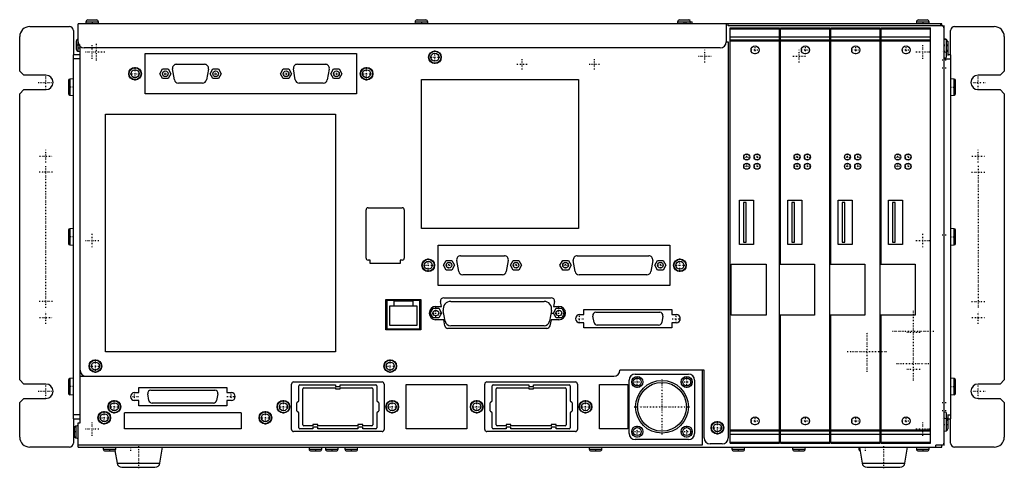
# Model space of a CAD drawing. Extents: x -244 to 246, y -10 to 212.
import ezdxf

# ---------------------------------------------------------------- set-up
doc = ezdxf.new("R2010")
doc.units = 0
doc.linetypes.add('CENTER', pattern=[1.5, 0.45, -0.5, 0.05, -0.5])
doc.layers.add('AM_0', color=7, linetype='CONTINUOUS')
doc.layers.add('AM_7', color=7, linetype='CENTER')

msp = doc.modelspace()

# ---------------------------------------------------------------- linework, layer by layer
at = {"layer": 'AM_0', "color": 7, "linetype": 'CONTINUOUS'}
for p, q in [((-210.65, 210.95), (-210.7, 210)), ((-210.65, 210.95), (-204.35, 210.95)), ((-209.65, 211.9), (-205.35, 211.9)), ((-204.3, 210), (-204.35, 210.95)), ((-47.15, 210.95), (-47.2, 210)), ((-47.15, 210.95), (-40.85, 210.95)), ((-46.15, 211.9), (-41.85, 211.9)), ((-40.8, 210), (-40.85, 210.95)), ((83.25, 210.95), (83.2, 210)), ((83.25, 210.95), (90.55, 210.95)), ((84.25, 211.9), (89.55, 211.9)), ((89.6, 210), (89.55, 210.95)), ((90.6, 210), (90.55, 210.95)), ((201.85, 210.95), (201.8, 210)), ((201.85, 210.95), (208.15, 210.95)), ((202.85, 211.9), (207.15, 211.9)), ((208.2, 210), (208.15, 210.95)), ((-238.5, 208.6), (-218.8, 208.6)), ((-216.8, 206.6), (-216.8, 194.6)), ((214.5, 210), (-214.5, 210)), ((-214.5, 198), (-214.5, 210)), ((107.4, 210), (107.4, 201)), ((108.4, 209), (108.4, 210)), ((214.5, 209), (108.4, 209)), ((109.4, 208), (133.9, 208)), ((109.4, 2), (109.4, 208)), ((109.4, 207.5), (133.9, 207.5)), ((133.9, 90.8), (133.9, 208)), ((134.4, 208), (158.9, 208)), ((134.4, 90.8), (134.4, 208)), ((134.4, 207.5), (158.9, 207.5)), ((158.9, 90.8), (158.9, 208)), ((159.4, 208), (183.9, 208)), ((159.4, 90.8), (159.4, 208)), ((159.4, 207.5), (183.9, 207.5)), ((183.9, 90.8), (183.9, 208)), ((184.4, 208), (208.9, 208)), ((184.4, 90.8), (184.4, 208)), ((184.4, 207.5), (208.9, 207.5)), ((208.9, 2), (208.9, 208)), ((210.5, 210), (210.5, 210.2)), ((210.5, 210.2), (214.5, 210.2)), ((213.78, 210), (213.78, 209)), ((214.5, 209), (214.5, 210)), ((215.5, 209.2), (215.5, 0.8)), ((218.8, 194.6), (218.8, 206.6)), ((220.8, 208.6), (240.5, 208.6)), ((-243.5, 186.5), (-243.5, 203.6)), ((-215.4, 201.38), (-215.4, 197.42)), ((-214.5, 202.37), (-214.57, 202.36)), ((-214.57, 202.36), (-214.57, 196.44)), ((107.4, 201), (108.4, 201)), ((108.4, 201), (108.4, 4.6)), ((109.4, 203.5), (133.9, 203.5)), ((109.4, 202), (133.9, 202)), ((109.4, 201.5), (133.9, 201.5)), ((134.4, 203.5), (158.9, 203.5)), ((134.4, 202), (158.9, 202)), ((134.4, 201.5), (158.9, 201.5)), ((159.4, 203.5), (183.9, 203.5)), ((159.4, 202), (183.9, 202)), ((159.4, 201.5), (183.9, 201.5)), ((184.4, 203.5), (208.9, 203.5)), ((184.4, 202), (208.9, 202)), ((184.4, 201.5), (208.9, 201.5)), ((216.57, 202.36), (215.5, 202.55)), ((216.57, 201.96), (215.5, 202.15)), ((216.57, 202.36), (216.57, 193.24)), ((217.4, 201.38), (217.4, 194.22)), ((245.5, 203.6), (245.5, 186.5)), ((-214.57, 196.44), (-213.5, 196.25)), ((-214.5, 198), (-213.5, 198)), ((-213.5, 12), (-213.5, 198.76)), ((104.4, 198), (-211.5, 198)), ((215.5, 195.85), (216.57, 196.04)), ((-213.5, 194.6), (-216.8, 194.6)), ((-216.7, 14), (-216.7, 194.6)), ((-213.5, 192.6), (-216.7, 192.6)), ((-181.2, 195.2), (-76.2, 195.2)), ((-181.2, 175.2), (-181.2, 195.2)), ((-76.2, 195.2), (-76.2, 175.2)), ((215.5, 193.05), (216.57, 193.24)), ((215.5, 192.6), (218.7, 192.6)), ((218.8, 194.6), (217.4, 194.6)), ((218.7, 194.6), (218.7, 14)), ((-241.5, 184.5), (-243.5, 186.5)), ((-173.97, 185.2), (-172.59, 187.6)), ((-172.59, 187.6), (-169.81, 187.6)), ((-169.81, 187.6), (-168.43, 185.2)), ((-166.67, 182.17), (-167.57, 187.57)), ((-165.6, 189.9), (-151.7, 189.9)), ((-149.73, 187.54), (-150.73, 182.14)), ((-148.97, 185.2), (-147.59, 187.6)), ((-147.59, 187.6), (-144.81, 187.6)), ((-144.81, 187.6), (-143.43, 185.2)), ((-113.97, 185.2), (-112.59, 187.6)), ((-112.59, 187.6), (-109.81, 187.6)), ((-109.81, 187.6), (-108.43, 185.2)), ((-106.67, 182.17), (-107.57, 187.57)), ((-105.6, 189.9), (-91.7, 189.9)), ((-89.73, 187.54), (-90.73, 182.14)), ((-88.97, 185.2), (-87.59, 187.6)), ((-87.59, 187.6), (-84.81, 187.6)), ((-84.81, 187.6), (-83.43, 185.2)), ((245.5, 186.5), (243.5, 184.5)), ((-230.5, 184.5), (-241.5, 184.5)), ((-219.2, 181.94), (-219.2, 175.26)), ((-216.7, 182.75), (-218.61, 182.58)), ((-218.61, 182.58), (-218.61, 174.62)), ((-172.59, 182.8), (-173.97, 185.2)), ((-169.81, 182.8), (-172.59, 182.8)), ((-168.43, 185.2), (-169.81, 182.8)), ((-147.59, 182.8), (-148.97, 185.2)), ((-144.81, 182.8), (-147.59, 182.8)), ((-143.43, 185.2), (-144.81, 182.8)), ((-112.59, 182.8), (-113.97, 185.2)), ((-109.81, 182.8), (-112.59, 182.8)), ((-108.43, 185.2), (-109.81, 182.8)), ((-87.59, 182.8), (-88.97, 185.2)), ((-84.81, 182.8), (-87.59, 182.8)), ((-83.43, 185.2), (-84.81, 182.8)), ((-44, 182.4), (34, 182.4)), ((-44, 108.4), (-44, 182.4)), ((34, 182.4), (34, 108.4)), ((220.61, 182.58), (218.7, 182.75)), ((220.61, 174.62), (220.61, 182.58)), ((221.2, 175.26), (221.2, 181.94)), ((243.5, 184.5), (232.5, 184.5)), ((-243.5, 175.3), (-241.5, 177.3)), ((-241.5, 177.3), (-230.5, 177.3)), ((-152.7, 180.5), (-164.7, 180.5)), ((-92.7, 180.5), (-104.7, 180.5)), ((232.5, 177.3), (243.5, 177.3)), ((243.5, 177.3), (245.5, 175.3)), ((-243.5, 33.3), (-243.5, 175.3)), ((-218.61, 174.62), (-216.7, 174.45)), ((-76.2, 175.2), (-181.2, 175.2)), ((218.7, 174.45), (220.61, 174.62)), ((245.5, 175.3), (245.5, 33.3)), ((-200.9, 165.2), (-86.6, 165.2)), ((-200.9, 47.2), (-200.9, 165.2)), ((-86.6, 165.2), (-86.6, 47.2)), ((114, 100.5), (114, 122.5)), ((114, 122.5), (121, 122.5)), ((121, 122.5), (121, 100.5)), ((138, 100.5), (138, 122.5)), ((138, 122.5), (145, 122.5)), ((145, 122.5), (145, 100.5)), ((163, 100.5), (163, 122.5)), ((163, 122.5), (170, 122.5)), ((170, 122.5), (170, 100.5)), ((188, 100.5), (188, 122.5)), ((188, 122.5), (195, 122.5)), ((195, 122.5), (195, 100.5)), ((-71.5, 93.8), (-71.5, 117.7)), ((-70.5, 118.7), (-53.5, 118.7)), ((-52.5, 117.7), (-52.5, 93.8)), ((117.3, 121.3), (116, 121.3)), ((116, 121.3), (116, 101.7)), ((117.3, 101.7), (117.3, 121.3)), ((141.3, 121.3), (140, 121.3)), ((140, 121.3), (140, 101.7)), ((141.3, 101.7), (141.3, 121.3)), ((166.3, 121.3), (165, 121.3)), ((165, 121.3), (165, 101.7)), ((166.3, 101.7), (166.3, 121.3)), ((191.3, 121.3), (190, 121.3)), ((190, 121.3), (190, 101.7)), ((191.3, 101.7), (191.3, 121.3)), ((-219.2, 107.64), (-219.2, 100.96)), ((-216.7, 108.45), (-218.61, 108.28)), ((-218.61, 108.28), (-218.61, 100.32)), ((34, 108.4), (-44, 108.4)), ((220.61, 108.28), (218.7, 108.45)), ((220.61, 100.32), (220.61, 108.28)), ((221.2, 100.96), (221.2, 107.64)), ((-218.61, 100.32), (-216.7, 100.15)), ((-35.6, 100.2), (79.4, 100.2)), ((-35.6, 80.2), (-35.6, 100.2)), ((79.4, 100.2), (79.4, 80.2)), ((121, 100.5), (114, 100.5)), ((116, 101.7), (117.3, 101.7)), ((145, 100.5), (138, 100.5)), ((140, 101.7), (141.3, 101.7)), ((170, 100.5), (163, 100.5)), ((165, 101.7), (166.3, 101.7)), ((195, 100.5), (188, 100.5)), ((190, 101.7), (191.3, 101.7)), ((218.7, 100.15), (220.61, 100.32)), ((-24.5, 94.9), (-2.8, 94.9)), ((33.4, 94.9), (68.9, 94.9)), ((-69.5, 92.8), (-70.5, 92.8)), ((-69.5, 91.1), (-69.5, 92.8)), ((-54.5, 91.1), (-69.5, 91.1)), ((-53.5, 92.8), (-54.5, 92.8)), ((-54.5, 92.8), (-54.5, 91.1)), ((-33.07, 90.2), (-31.69, 92.6)), ((-31.69, 87.8), (-33.07, 90.2)), ((-31.69, 92.6), (-28.91, 92.6)), ((-28.91, 92.6), (-27.53, 90.2)), ((-27.53, 90.2), (-28.91, 87.8)), ((-25.47, 87.14), (-26.47, 92.54)), ((-0.83, 92.54), (-1.83, 87.14)), ((0.23, 90.2), (1.61, 92.6)), ((1.61, 87.8), (0.23, 90.2)), ((1.61, 92.6), (4.39, 92.6)), ((4.39, 92.6), (5.77, 90.2)), ((5.77, 90.2), (4.39, 87.8)), ((24.83, 90.2), (26.21, 92.6)), ((26.21, 87.8), (24.83, 90.2)), ((26.21, 92.6), (28.99, 92.6)), ((28.99, 92.6), (30.37, 90.2)), ((30.37, 90.2), (28.99, 87.8)), ((32.33, 87.17), (31.43, 92.57)), ((70.87, 92.57), (69.97, 87.17)), ((71.93, 90.2), (73.31, 92.6)), ((73.31, 87.8), (71.93, 90.2)), ((73.31, 92.6), (76.09, 92.6)), ((76.09, 92.6), (77.47, 90.2)), ((77.47, 90.2), (76.09, 87.8)), ((109.8, 90.8), (127.3, 90.8)), ((109.8, 65.4), (109.8, 90.8)), ((127.3, 90.8), (127.3, 65.4)), ((133.8, 90.8), (151.3, 90.8)), ((133.8, 65.4), (133.8, 90.8)), ((151.3, 90.8), (151.3, 65.4)), ((158.8, 90.8), (176.3, 90.8)), ((158.8, 65.4), (158.8, 90.8)), ((176.3, 90.8), (176.3, 65.4)), ((183.8, 90.8), (201.3, 90.8)), ((183.8, 65.4), (183.8, 90.8)), ((201.3, 90.8), (201.3, 65.4)), ((-28.91, 87.8), (-31.69, 87.8)), ((-3.8, 85.5), (-23.5, 85.5)), ((4.39, 87.8), (1.61, 87.8)), ((28.99, 87.8), (26.21, 87.8)), ((68, 85.5), (34.3, 85.5)), ((76.09, 87.8), (73.31, 87.8)), ((79.4, 80.2), (-35.6, 80.2)), ((-32.9, 74.1), (20.5, 74.1)), ((-61.7, 58.2), (-61.7, 73.2)), ((-61.7, 73.2), (-44.2, 73.2)), ((-44.8, 72.7), (-61.1, 72.7)), ((-61.1, 72.7), (-61.1, 58.7)), ((-59.6, 70.1), (-46.3, 70.1)), ((-59.6, 60.3), (-59.6, 70.1)), ((-57.6, 72.6), (-48.3, 72.6)), ((-57.6, 70.1), (-57.6, 72.6)), ((-48.3, 72.6), (-48.3, 70.1)), ((-46.3, 70.1), (-46.3, 60.3)), ((-44.8, 58.7), (-44.8, 72.7)), ((-44.2, 73.2), (-44.2, 58.2)), ((-39.57, 66.5), (-38.19, 68.9)), ((-38.19, 68.9), (-35.41, 68.9)), ((-36.8, 69.8), (-34.05, 69.8)), ((-35.41, 68.9), (-34.03, 66.5)), ((-34.05, 69.8), (-34.48, 72.22)), ((-29.4, 72.3), (16.9, 72.3)), ((21.53, 66.5), (22.91, 68.9)), ((22.07, 72.21), (21.63, 69.8)), ((21.63, 69.8), (24.3, 69.8)), ((22.91, 68.9), (25.69, 68.9)), ((25.69, 68.9), (27.07, 66.5)), ((-38.19, 64.1), (-39.57, 66.5)), ((-35.41, 64.1), (-38.19, 64.1)), ((-34.03, 66.5), (-35.41, 64.1)), ((-32.15, 62.4), (-33.14, 67.82)), ((20.64, 67.82), (19.65, 62.4)), ((22.91, 64.1), (21.53, 66.5)), ((25.69, 64.1), (22.91, 64.1)), ((27.07, 66.5), (25.69, 64.1)), ((34.6, 65.7), (36.7, 65.7)), ((36.7, 68.2), (80.4, 68.2)), ((36.7, 65.7), (36.7, 68.2)), ((41.73, 61.81), (41.13, 65.01)), ((42.7, 66.9), (74.4, 66.9)), ((75.97, 65.01), (75.37, 61.81)), ((80.4, 68.2), (80.4, 65.7)), ((80.4, 65.7), (82.6, 65.7)), ((127.3, 65.4), (109.8, 65.4)), ((151.3, 65.4), (133.8, 65.4)), ((133.9, 2), (133.9, 65.4)), ((134.4, 2), (134.4, 65.4)), ((176.3, 65.4), (158.8, 65.4)), ((158.9, 2), (158.9, 65.4)), ((159.4, 2), (159.4, 65.4)), ((201.3, 65.4), (183.8, 65.4)), ((183.9, 2), (183.9, 65.4)), ((184.4, 2), (184.4, 65.4)), ((-61.1, 58.7), (-44.8, 58.7)), ((-46.3, 60.3), (-59.6, 60.3)), ((-32.9, 63.2), (-36.8, 63.2)), ((-32.38, 60.22), (-32.9, 63.2)), ((18.3, 58.9), (-30.8, 58.9)), ((16.9, 60.1), (-29.4, 60.1)), ((20.42, 63.2), (19.87, 60.21)), ((24.3, 63.2), (20.42, 63.2)), ((36.7, 61.7), (34.6, 61.7)), ((36.7, 59.2), (36.7, 61.7)), ((80.4, 59.2), (36.7, 59.2)), ((73.8, 60.5), (43.3, 60.5)), ((80.4, 61.7), (80.4, 59.2)), ((82.6, 61.7), (80.4, 61.7)), ((-44.2, 58.2), (-61.7, 58.2)), ((-86.6, 47.2), (-200.9, 47.2)), ((-213.5, 35.2), (51.6, 35.2)), ((96.4, 38.2), (54.6, 38.2)), ((62.2, 36.2), (88.7, 36.2)), ((95.4, 38.2), (95.4, 1)), ((96.4, 4.6), (96.4, 38.2)), ((-241.5, 31.3), (-243.5, 33.3)), ((-230.5, 31.3), (-241.5, 31.3)), ((-219.2, 33.34), (-219.2, 26.66)), ((-216.7, 34.15), (-218.61, 33.98)), ((-218.61, 33.98), (-218.61, 26.02)), ((-184.36, 29.55), (-140.66, 29.55)), ((-184.36, 27.05), (-184.36, 29.55)), ((-140.66, 29.55), (-140.66, 27.05)), ((-108.5, 8.7), (-108.5, 31.3)), ((-107.5, 32.3), (-63.5, 32.3)), ((-104.9, 23), (-104.9, 30.4)), ((-104.4, 30.9), (-86.7, 30.9)), ((-102.4, 29.4), (-86.7, 29.4)), ((-86.7, 30.9), (-86.7, 30.1)), ((-86.7, 30.1), (-84.3, 30.1)), ((-86.7, 29.4), (-86.7, 28.9)), ((-84.3, 30.1), (-84.3, 30.9)), ((-84.3, 30.9), (-66.6, 30.9)), ((-84.3, 29.4), (-68.6, 29.4)), ((-84.3, 28.9), (-84.3, 29.4)), ((-66.1, 30.4), (-66.1, 23)), ((-62.5, 31.3), (-62.5, 8.7)), ((-51.5, 31), (-21.5, 31)), ((-51.5, 9), (-51.5, 31)), ((-21.5, 31), (-21.5, 9)), ((-12.5, 8.7), (-12.5, 31.3)), ((-11.5, 32.3), (32.5, 32.3)), ((-8.9, 23), (-8.9, 30.4)), ((-8.4, 30.9), (9.3, 30.9)), ((-6.4, 29.4), (9.3, 29.4)), ((9.3, 30.9), (9.3, 30.1)), ((9.3, 30.1), (11.7, 30.1)), ((9.3, 29.4), (9.3, 28.9)), ((11.7, 30.1), (11.7, 30.9)), ((11.7, 30.9), (29.4, 30.9)), ((11.7, 29.4), (27.4, 29.4)), ((11.7, 28.9), (11.7, 29.4)), ((29.9, 30.4), (29.9, 23)), ((33.5, 31.3), (33.5, 8.7)), ((44.5, 31), (58.5, 31)), ((44.5, 9), (44.5, 31)), ((58.5, 31), (58.5, 9)), ((59.2, 6.7), (59.2, 33.2)), ((91.7, 33.2), (91.7, 6.7)), ((220.61, 33.98), (218.7, 34.15)), ((220.61, 26.02), (220.61, 33.98)), ((221.2, 26.66), (221.2, 33.34)), ((243.5, 31.3), (232.5, 31.3)), ((245.5, 33.3), (243.5, 31.3)), ((-218.61, 26.02), (-216.7, 25.85)), ((-186.46, 27.05), (-184.36, 27.05)), ((-179.33, 23.16), (-179.93, 26.36)), ((-178.36, 28.25), (-146.66, 28.25)), ((-145.09, 26.36), (-145.69, 23.16)), ((-140.66, 27.05), (-138.46, 27.05)), ((-102.9, 11.1), (-102.9, 28.9)), ((-86.7, 28.9), (-84.3, 28.9)), ((-68.1, 28.9), (-68.1, 11.1)), ((-6.9, 11.1), (-6.9, 28.9)), ((9.3, 28.9), (11.7, 28.9)), ((27.9, 28.9), (27.9, 11.1)), ((218.7, 25.85), (220.61, 26.02)), ((-243.5, 22.1), (-241.5, 24.1)), ((-243.5, 5), (-243.5, 22.1)), ((-241.5, 24.1), (-230.5, 24.1)), ((-184.36, 23.05), (-186.46, 23.05)), ((-184.36, 20.55), (-184.36, 23.05)), ((-140.66, 20.55), (-184.36, 20.55)), ((-147.26, 21.85), (-177.76, 21.85)), ((-138.46, 23.05), (-140.66, 23.05)), ((-140.66, 23.05), (-140.66, 20.55)), ((-105.9, 18), (-105.9, 22)), ((-65.1, 22), (-65.1, 18)), ((-9.9, 18), (-9.9, 22)), ((30.9, 22), (30.9, 18)), ((232.5, 24.1), (243.5, 24.1)), ((243.5, 24.1), (245.5, 22.1)), ((245.5, 22.1), (245.5, 5)), ((-213.5, 16), (-216.7, 16)), ((-191.5, 9), (-191.5, 17)), ((-133.5, 17), (-191.5, 17)), ((-133.5, 17), (-133.5, 9)), ((-104.9, 9.6), (-104.9, 17)), ((-66.1, 17), (-66.1, 9.6)), ((-8.9, 9.6), (-8.9, 17)), ((29.9, 17), (29.9, 9.6)), ((216.57, 17.16), (215.5, 17.35)), ((216.57, 17.16), (216.57, 8.04)), ((217.4, 16.18), (217.4, 9.02)), ((217.4, 16), (218.7, 16)), ((-216.8, 14), (-216.8, 2)), ((-216.8, 14), (-213.5, 14)), ((-214.5, 10.65), (-215.57, 10.46)), ((-215.57, 10.46), (-215.57, 4.54)), ((-214.5, 0), (-214.5, 12)), ((-214.5, 12), (-213.5, 12)), ((-97.9, 10.6), (-102.4, 10.6)), ((-97.9, 11.2), (-97.9, 10.6)), ((-95.5, 11.2), (-97.9, 11.2)), ((-95.5, 9.9), (-97.9, 9.9)), ((-97.9, 9.9), (-97.9, 9.1)), ((-95.5, 10.6), (-95.5, 11.2)), ((-75.5, 10.6), (-95.5, 10.6)), ((-95.5, 9.1), (-95.5, 9.9)), ((-75.5, 11.2), (-75.5, 10.6)), ((-73.1, 11.2), (-75.5, 11.2)), ((-73.1, 9.9), (-75.5, 9.9)), ((-75.5, 9.9), (-75.5, 9.1)), ((-73.1, 10.6), (-73.1, 11.2)), ((-68.6, 10.6), (-73.1, 10.6)), ((-73.1, 9.1), (-73.1, 9.9)), ((-1.9, 10.6), (-6.4, 10.6)), ((-1.9, 11.2), (-1.9, 10.6)), ((0.5, 11.2), (-1.9, 11.2)), ((0.5, 9.9), (-1.9, 9.9)), ((-1.9, 9.9), (-1.9, 9.1)), ((0.5, 10.6), (0.5, 11.2)), ((20.5, 10.6), (0.5, 10.6)), ((0.5, 9.1), (0.5, 9.9)), ((20.5, 11.2), (20.5, 10.6)), ((22.9, 11.2), (20.5, 11.2)), ((22.9, 9.9), (20.5, 9.9)), ((20.5, 9.9), (20.5, 9.1)), ((22.9, 10.6), (22.9, 11.2)), ((27.4, 10.6), (22.9, 10.6)), ((22.9, 9.1), (22.9, 9.9)), ((216.57, 13.96), (215.5, 14.15)), ((217.4, 14), (218.8, 14)), ((218.8, 2), (218.8, 14)), ((-216.4, 9.48), (-216.4, 5.52)), ((-133.5, 9), (-191.5, 9)), ((-63.5, 7.7), (-107.5, 7.7)), ((-97.9, 9.1), (-104.4, 9.1)), ((-75.5, 9.1), (-95.5, 9.1)), ((-66.6, 9.1), (-73.1, 9.1)), ((-21.5, 9), (-51.5, 9)), ((32.5, 7.7), (-11.5, 7.7)), ((-1.9, 9.1), (-8.4, 9.1)), ((20.5, 9.1), (0.5, 9.1)), ((29.4, 9.1), (22.9, 9.1)), ((58.5, 9), (44.5, 9)), ((109.4, 8.5), (133.9, 8.5)), ((109.4, 8), (133.9, 8)), ((109.4, 6.5), (133.9, 6.5)), ((134.4, 8.5), (158.9, 8.5)), ((134.4, 8), (158.9, 8)), ((134.4, 6.5), (158.9, 6.5)), ((159.4, 8.5), (183.9, 8.5)), ((159.4, 8), (183.9, 8)), ((159.4, 6.5), (183.9, 6.5)), ((184.4, 8.5), (208.9, 8.5)), ((184.4, 8), (208.9, 8)), ((184.4, 6.5), (208.9, 6.5)), ((215.5, 7.85), (216.57, 8.04)), ((-218.8, 0), (-238.5, 0)), ((-215.57, 4.54), (-214.5, 4.35)), ((95.4, 1), (-214.5, 1)), ((-214.5, 0), (214.5, 0)), ((-202.1, 0), (-202.05, -0.95)), ((-195.75, -0.95), (-195.7, 0)), ((-173.85, -7.92), (-172.5, 0)), ((-99.8, 0), (-99.75, -0.95)), ((-93.45, -0.95), (-93.4, 0)), ((-91.7, 0), (-91.65, -0.95)), ((-85.35, -0.95), (-85.3, 0)), ((-82, 0), (-81.95, -0.95)), ((-75.65, -0.95), (-75.6, 0)), ((39.3, 0), (39.35, -0.95)), ((45.65, -0.95), (45.7, 0)), ((88.7, 3.7), (62.2, 3.7)), ((105.4, 1.6), (99.4, 1.6)), ((109.4, 2.5), (133.9, 2.5)), ((109.4, 2), (133.9, 2)), ((110.2, 0), (110.25, -0.95)), ((116.55, -0.95), (116.6, 0)), ((134.4, 2.5), (158.9, 2.5)), ((134.4, 2), (158.9, 2)), ((140.3, 0), (140.35, -0.95)), ((146.65, -0.95), (146.7, 0)), ((159.4, 2.5), (183.9, 2.5)), ((159.4, 2), (183.9, 2)), ((173.2, 0), (173.25, -0.95)), ((173.5, 0), (174.85, -7.92)), ((184.4, 2.5), (208.9, 2.5)), ((184.4, 2), (208.9, 2)), ((196.15, -7.92), (197.5, 0)), ((201.8, 0), (201.85, -0.95)), ((208.15, -0.95), (208.2, 0)), ((210.5, -0.2), (210.5, 0)), ((214.5, 1), (211.5, 1)), ((211.5, 0), (211.5, 1)), ((212.5, -0.2), (212.5, 0)), ((214.5, 0), (214.5, 1)), ((240.5, 0), (220.8, 0)), ((-202.05, -0.95), (-195.75, -0.95)), ((-201.05, -1.9), (-196.75, -1.9)), ((-196.2, -1.74), (-195.15, -7.92)), ((-99.75, -0.95), (-93.45, -0.95)), ((-98.75, -1.9), (-94.45, -1.9)), ((-91.65, -0.95), (-85.35, -0.95)), ((-90.65, -1.9), (-86.35, -1.9)), ((-81.95, -0.95), (-75.65, -0.95)), ((-80.95, -1.9), (-76.65, -1.9)), ((39.35, -0.95), (45.65, -0.95)), ((40.35, -1.9), (44.65, -1.9)), ((110.25, -0.95), (116.55, -0.95)), ((111.25, -1.9), (115.55, -1.9)), ((140.35, -0.95), (146.65, -0.95)), ((141.35, -1.9), (145.65, -1.9)), ((173.25, -0.95), (173.66, -0.95)), ((201.85, -0.95), (208.15, -0.95)), ((202.85, -1.9), (207.15, -1.9)), ((214.5, -0.2), (210.5, -0.2)), ((-195.15, -7.92), (-173.85, -7.92)), ((174.85, -7.92), (196.15, -7.92)), ((-192.69, -10), (-176.31, -10)), ((177.31, -10), (193.69, -10))]:
    msp.add_line(p, q, dxfattribs=at)
for centre, radius in [((-37.3, 193.4), 3.15), ((-37.3, 193.4), 2.96), ((121.7, 197), 2), ((146.7, 197), 2), ((171.7, 197), 2), ((196.7, 197), 2), ((-37.3, 193.4), 1.98), ((-186.2, 185.2), 3.15), ((-186.2, 185.2), 2.96), ((-186.2, 185.2), 1.98), ((-171.2, 185.2), 1.4), ((-146.2, 185.2), 1.4), ((-111.2, 185.2), 1.4), ((-86.2, 185.2), 1.4), ((-71.2, 185.2), 3.15), ((-71.2, 185.2), 2.96), ((-71.2, 185.2), 1.98), ((117.6, 143.9), 1.5), ((122.7, 143.9), 1.5), ((142.6, 143.9), 1.5), ((147.7, 143.9), 1.5), ((167.6, 143.9), 1.5), ((172.7, 143.9), 1.5), ((192.6, 143.9), 1.5), ((197.7, 143.9), 1.5), ((117.6, 139.3), 1.5), ((122.7, 139.3), 1.5), ((142.6, 139.3), 1.5), ((147.7, 139.3), 1.5), ((167.6, 139.3), 1.5), ((172.7, 139.3), 1.5), ((192.6, 139.3), 1.5), ((197.7, 139.3), 1.5), ((-40.6, 90.2), 3.15), ((-40.6, 90.2), 2.96), ((84.4, 90.2), 3.15), ((84.4, 90.2), 2.96), ((-40.6, 90.2), 1.98), ((-30.3, 90.2), 1.4), ((3, 90.2), 1.4), ((27.6, 90.2), 1.4), ((74.7, 90.2), 1.4), ((84.4, 90.2), 1.98), ((-36.8, 66.5), 1.4), ((24.3, 66.5), 1.4), ((-205.9, 40.2), 3.15), ((-205.9, 40.2), 2.96), ((-205.9, 40.2), 1.98), ((-59.5, 40.2), 3.15), ((-59.5, 40.2), 2.96), ((-59.5, 40.2), 1.98), ((63.2, 32.3), 2.76), ((63.2, 32.3), 1.98), ((87.8, 32.3), 2.76), ((87.8, 32.3), 1.98), ((75.5, 20), 13.1), ((75.5, 20), 12.1), ((-196.5, 20), 3.15), ((-196.5, 20), 2.96), ((-196.5, 20), 1.98), ((-112.5, 20), 3.15), ((-112.5, 20), 2.96), ((-112.5, 20), 1.98), ((-58.5, 20), 3.15), ((-58.5, 20), 2.96), ((-58.5, 20), 1.98), ((-16.5, 20), 3.15), ((-16.5, 20), 2.96), ((-16.5, 20), 1.98), ((37.5, 20), 3.15), ((37.5, 20), 2.96), ((37.5, 20), 1.98), ((-201.5, 14.55), 3.15), ((-201.5, 14.55), 2.96), ((-201.5, 14.55), 1.98), ((-121.5, 14.55), 3.15), ((-121.5, 14.55), 2.96), ((-121.5, 14.55), 1.98), ((121.7, 13), 2), ((146.7, 13), 2), ((171.7, 13), 2), ((196.7, 13), 2), ((63.2, 7.7), 2.76), ((87.8, 7.7), 2.76), ((103, 9.6), 3.15), ((103, 9.6), 2.96), ((103, 9.6), 1.98), ((63.2, 7.7), 1.98), ((87.8, 7.7), 1.98)]:
    msp.add_circle(centre, radius, dxfattribs=at)
for centre, radius, start, end in [((-209.65, 210.9), 1, 90, 176.9872), ((-205.35, 210.9), 1, 3.0128, 90), ((-46.15, 210.9), 1, 90, 176.9872), ((-41.85, 210.9), 1, 3.0128, 90), ((84.25, 210.9), 1, 90, 176.9872), ((88.55, 210.9), 1, 3.0128, 90), ((202.85, 210.9), 1, 90, 176.9872), ((207.15, 210.9), 1, 3.0128, 90), ((-238.5, 203.6), 5, 90, 180), ((-218.8, 206.6), 2, 0, 90), ((214.5, 208), 1, 0, 90), ((220.8, 206.6), 2, 90, 180), ((240.5, 203.6), 5, 0, 90), ((-214.4, 201.38), 1, 100, 180), ((-211.5, 201), 3, 180, 270), ((104.4, 201), 3, 270, 0), ((216.4, 200.98), 1, 0, 80), ((-214.4, 197.42), 1, 180, 260), ((216.4, 197.02), 1, 280, 0), ((-165.6, 187.9), 2, 90, 189.4623), ((-151.7, 187.9), 2, 349.5085, 90), ((-105.6, 187.9), 2, 90, 189.4623), ((-91.7, 187.9), 2, 349.5085, 90), ((-230.5, 180.9), 3.6, 270, 90), ((-218.55, 181.94), 0.65, 95, 180), ((-164.7, 182.5), 2, 189.4623, 270), ((-152.7, 182.5), 2, 270, 349.5085), ((-104.7, 182.5), 2, 189.4623, 270), ((-92.7, 182.5), 2, 270, 349.5085), ((220.55, 181.94), 0.65, 0, 85), ((232.5, 180.9), 3.6, 90, 270), ((-218.55, 175.26), 0.65, 180, 265), ((220.55, 175.26), 0.65, 275, 0), ((-70.5, 117.7), 1, 90, 180), ((-53.5, 117.7), 1, 0, 90), ((-218.55, 107.64), 0.65, 95, 180), ((220.55, 107.64), 0.65, 0, 85), ((-218.55, 100.96), 0.65, 180, 265), ((220.55, 100.96), 0.65, 275, 0), ((-70.5, 93.8), 1, 180, 270), ((-53.5, 93.8), 1, 270, 0), ((-24.5, 92.9), 2, 90, 190.4915), ((-2.8, 92.9), 2, 349.5085, 90), ((33.4, 92.9), 2, 90, 189.4623), ((68.9, 92.9), 2, 350.5377, 90), ((-23.5, 87.5), 2, 190.4915, 270), ((-3.8, 87.5), 2, 270, 349.5085), ((34.3, 87.5), 2, 189.4623, 270), ((68, 87.5), 2, 270, 350.5377), ((-32.9, 72.5), 1.6, 90, 189.9262), ((20.5, 72.5), 1.6, 349.6111, 90), ((-36.8, 66.5), 3.3, 90, 270), ((-29.4, 68.5), 3.8, 90, 190.2866), ((16.9, 68.5), 3.8, 349.7134, 90), ((24.3, 66.5), 3.3, 270, 90), ((34.6, 63.7), 2, 90, 270), ((42.7, 65.3), 1.6, 90, 190.6197), ((74.4, 65.3), 1.6, 349.3803, 90), ((82.6, 63.7), 2, 270, 90), ((-30.8, 60.5), 1.6, 189.9262, 270), ((-29.4, 62.9), 2.8, 190.2866, 270), ((16.9, 62.9), 2.8, 270, 349.7134), ((18.3, 60.5), 1.6, 270, 349.6111), ((43.3, 62.1), 1.6, 190.6197, 270), ((73.8, 62.1), 1.6, 270, 349.3803), ((-210.5, 38.2), 3, 180, 270), ((51.6, 38.2), 3, 270, 0), ((62.2, 33.2), 3, 90, 180), ((88.7, 33.2), 3, 0, 90), ((-230.5, 27.7), 3.6, 270, 90), ((-218.55, 33.34), 0.65, 95, 180), ((-107.5, 31.3), 1, 90, 180), ((-104.4, 30.4), 0.5, 90, 180), ((-102.4, 28.9), 0.5, 90, 180), ((-68.6, 28.9), 0.5, 0, 90), ((-66.6, 30.4), 0.5, 0, 90), ((-63.5, 31.3), 1, 0, 90), ((-11.5, 31.3), 1, 90, 180), ((-8.4, 30.4), 0.5, 90, 180), ((-6.4, 28.9), 0.5, 90, 180), ((27.4, 28.9), 0.5, 0, 90), ((29.4, 30.4), 0.5, 0, 90), ((32.5, 31.3), 1, 0, 90), ((220.55, 33.34), 0.65, 0, 85), ((232.5, 27.7), 3.6, 90, 270), ((-218.55, 26.66), 0.65, 180, 265), ((-186.46, 25.05), 2, 90, 270), ((-178.36, 26.65), 1.6, 90, 190.6197), ((-146.66, 26.65), 1.6, 349.3803, 90), ((-138.46, 25.05), 2, 270, 90), ((220.55, 26.66), 0.65, 275, 0), ((-177.76, 23.45), 1.6, 190.6197, 270), ((-147.26, 23.45), 1.6, 270, 349.3803), ((-105.4, 22), 0.5, 90, 180), ((-105.4, 23), 0.5, 270, 0), ((-65.6, 23), 0.5, 180, 270), ((-65.6, 22), 0.5, 0, 90), ((-9.4, 22), 0.5, 90, 180), ((-9.4, 23), 0.5, 270, 0), ((30.4, 23), 0.5, 180, 270), ((30.4, 22), 0.5, 0, 90), ((-105.4, 18), 0.5, 180, 270), ((-105.4, 17), 0.5, 0, 90), ((-65.6, 17), 0.5, 90, 180), ((-65.6, 18), 0.5, 270, 0), ((-9.4, 18), 0.5, 180, 270), ((-9.4, 17), 0.5, 0, 90), ((30.4, 17), 0.5, 90, 180), ((30.4, 18), 0.5, 270, 0), ((-215.4, 9.48), 1, 100, 180), ((-102.4, 11.1), 0.5, 180, 270), ((-68.6, 11.1), 0.5, 270, 0), ((-6.4, 11.1), 0.5, 180, 270), ((27.4, 11.1), 0.5, 270, 0), ((216.4, 12.98), 1, 0, 80), ((-238.5, 5), 5, 180, 270), ((-215.4, 5.52), 1, 180, 260), ((-107.5, 8.7), 1, 180, 270), ((-104.4, 9.6), 0.5, 180, 270), ((-66.6, 9.6), 0.5, 270, 0), ((-63.5, 8.7), 1, 270, 0), ((-11.5, 8.7), 1, 180, 270), ((-8.4, 9.6), 0.5, 180, 270), ((29.4, 9.6), 0.5, 270, 0), ((32.5, 8.7), 1, 270, 0), ((62.2, 6.7), 3, 180, 270), ((88.7, 6.7), 3, 270, 0), ((216.4, 9.02), 1, 280, 0), ((240.5, 5), 5, 270, 0), ((-218.8, 2), 2, 270, 0), ((99.4, 4.6), 3, 180, 270), ((105.4, 4.6), 3, 270, 0), ((214.5, 2), 1, 270, 0), ((220.8, 2), 2, 180, 270), ((-201.05, -0.9), 1, 183.0128, 270), ((-196.75, -0.9), 1, 270, 356.9872), ((-98.75, -0.9), 1, 183.0128, 270), ((-94.45, -0.9), 1, 270, 356.9872), ((-90.65, -0.9), 1, 183.0128, 270), ((-86.35, -0.9), 1, 270, 356.9872), ((-80.95, -0.9), 1, 183.0128, 270), ((-76.65, -0.9), 1, 270, 356.9872), ((40.35, -0.9), 1, 183.0128, 270), ((44.65, -0.9), 1, 270, 356.9872), ((111.25, -0.9), 1, 183.0128, 270), ((115.55, -0.9), 1, 270, 356.9872), ((141.35, -0.9), 1, 183.0128, 270), ((145.65, -0.9), 1, 270, 356.9872), ((174.25, -0.9), 1, 183.0128, 243.6806), ((202.85, -0.9), 1, 183.0128, 270), ((207.15, -0.9), 1, 270, 356.9872), ((-192.69, -7.5), 2.5, 189.648, 270), ((-176.31, -7.5), 2.5, 270, 350.352), ((177.31, -7.5), 2.5, 189.648, 270), ((193.69, -7.5), 2.5, 270, 350.352)]:
    msp.add_arc(centre, radius, start, end, dxfattribs=at)
at = {"layer": 'AM_7', "color": 4, "linetype": 'CENTER'}
for p, q in [((-207.5, 212), (-207.5, 209.91)), ((-44, 212), (-44, 209.91)), ((86.4, 212), (86.4, 209.91)), ((87.4, 212), (87.4, 209.91)), ((205, 212), (205, 209.91)), ((-213.41, 199.4), (-215.5, 199.4)), ((-210.86, 196), (-201.2, 196)), ((-207.5, 192.64), (-207.5, 199.36)), ((-205.4, 191.8), (-205.4, 200.2)), ((-37.3, 190.09), (-37.3, 196.71)), ((96.7, 190.75), (96.7, 197.05)), ((119.6, 197), (123.8, 197)), ((121.7, 194.9), (121.7, 199.1)), ((143.7, 190.75), (143.7, 197.05)), ((144.6, 197), (148.8, 197)), ((146.7, 194.9), (146.7, 199.1)), ((169.6, 197), (173.8, 197)), ((171.7, 194.9), (171.7, 199.1)), ((194.6, 197), (198.8, 197)), ((196.7, 194.9), (196.7, 199.1)), ((201.64, 196), (208.36, 196)), ((205, 192.64), (205, 199.36)), ((217.5, 196.2), (214.4, 196.2)), ((217.5, 199.4), (215.41, 199.4)), ((217.5, 199), (215.41, 199)), ((-40.61, 193.4), (-33.99, 193.4)), ((6, 187.28), (6, 192.53)), ((42, 187.28), (42, 192.53)), ((93.55, 193.9), (99.85, 193.9)), ((140.55, 193.9), (146.85, 193.9)), ((216.6, 192), (214.4, 192)), ((-186.2, 181.89), (-186.2, 188.51)), ((-171.2, 183.73), (-171.2, 186.67)), ((-146.2, 183.73), (-146.2, 186.67)), ((-111.2, 183.73), (-111.2, 186.67)), ((-86.2, 183.73), (-86.2, 186.67)), ((-71.2, 181.89), (-71.2, 188.51)), ((3.38, 189.9), (8.62, 189.9)), ((39.38, 189.9), (44.62, 189.9)), ((216.6, 188), (214.4, 188)), ((-230.5, 177.12), (-230.5, 184.68)), ((-189.51, 185.2), (-182.89, 185.2)), ((-172.67, 185.2), (-169.73, 185.2)), ((-147.67, 185.2), (-144.73, 185.2)), ((-112.67, 185.2), (-109.73, 185.2)), ((-87.67, 185.2), (-84.73, 185.2)), ((-74.51, 185.2), (-67.89, 185.2)), ((232.5, 177.12), (232.5, 184.68)), ((-234.28, 180.9), (-226.72, 180.9)), ((-216.57, 178.6), (-219.32, 178.6)), ((218.57, 178.6), (221.32, 178.6)), ((228.72, 180.9), (236.28, 180.9)), ((-230.5, 141.15), (-230.5, 147.45)), ((232.5, 141.15), (232.5, 147.45)), ((-233.65, 144.3), (-227.35, 144.3)), ((116.03, 143.9), (119.17, 143.9)), ((117.6, 142.32), (117.6, 145.47)), ((121.12, 143.9), (124.28, 143.9)), ((122.7, 142.32), (122.7, 145.47)), ((141.03, 143.9), (144.18, 143.9)), ((142.6, 142.32), (142.6, 145.47)), ((146.12, 143.9), (149.28, 143.9)), ((147.7, 142.32), (147.7, 145.47)), ((166.03, 143.9), (169.18, 143.9)), ((167.6, 142.32), (167.6, 145.47)), ((171.12, 143.9), (174.28, 143.9)), ((172.7, 142.32), (172.7, 145.47)), ((191.03, 143.9), (194.18, 143.9)), ((192.6, 142.32), (192.6, 145.47)), ((196.12, 143.9), (199.28, 143.9)), ((197.7, 142.32), (197.7, 145.47)), ((229.35, 144.3), (235.65, 144.3)), ((-230.5, 69.1), (-230.5, 139.5)), ((116.03, 139.3), (119.17, 139.3)), ((117.6, 137.72), (117.6, 140.88)), ((121.12, 139.3), (124.28, 139.3)), ((122.7, 137.72), (122.7, 140.88)), ((141.03, 139.3), (144.18, 139.3)), ((142.6, 137.72), (142.6, 140.88)), ((146.12, 139.3), (149.28, 139.3)), ((147.7, 137.72), (147.7, 140.88)), ((166.03, 139.3), (169.18, 139.3)), ((167.6, 137.72), (167.6, 140.88)), ((171.12, 139.3), (174.28, 139.3)), ((172.7, 137.72), (172.7, 140.88)), ((191.03, 139.3), (194.18, 139.3)), ((192.6, 137.72), (192.6, 140.88)), ((196.12, 139.3), (199.28, 139.3)), ((197.7, 137.72), (197.7, 140.88)), ((232.5, 139.5), (232.5, 69.1)), ((-227.2, 136.3), (-233.8, 136.3)), ((229.2, 136.3), (235.8, 136.3)), ((-216.57, 104.3), (-219.32, 104.3)), ((-207.5, 99.14), (-207.5, 105.86)), ((205, 99.14), (205, 105.86)), ((216.6, 105.2), (214.4, 105.2)), ((218.57, 104.3), (221.32, 104.3)), ((-210.86, 102.5), (-204.14, 102.5)), ((201.64, 102.5), (208.36, 102.5)), ((-40.6, 86.89), (-40.6, 93.51)), ((84.4, 86.89), (84.4, 93.51)), ((-43.91, 90.2), (-37.29, 90.2)), ((-31.77, 90.2), (-28.83, 90.2)), ((-30.3, 88.73), (-30.3, 91.67)), ((1.53, 90.2), (4.47, 90.2)), ((3, 88.73), (3, 91.67)), ((26.13, 90.2), (29.07, 90.2)), ((27.6, 88.73), (27.6, 91.67)), ((73.23, 90.2), (76.17, 90.2)), ((74.7, 88.73), (74.7, 91.67)), ((81.09, 90.2), (87.71, 90.2)), ((-227.2, 72.3), (-233.8, 72.3)), ((-36.8, 63.04), (-36.8, 69.96)), ((24.3, 63.04), (24.3, 69.96)), ((229.2, 72.3), (235.8, 72.3)), ((-233.65, 64.3), (-227.35, 64.3)), ((-230.5, 61.15), (-230.5, 67.45)), ((-40.26, 66.5), (-33.34, 66.5)), ((20.84, 66.5), (27.77, 66.5)), ((32.5, 63.7), (36.7, 63.7)), ((34.6, 61.6), (34.6, 65.8)), ((80.5, 63.7), (84.7, 63.7)), ((82.6, 61.6), (82.6, 65.8)), ((200.4, 33.1), (200.4, 68)), ((229.35, 64.3), (235.65, 64.3)), ((232.5, 61.15), (232.5, 67.45)), ((177.4, 37.42), (177.4, 57.38)), ((189.9, 57.5), (210.9, 57.5)), ((197.03, 57), (203.77, 57)), ((167.43, 47.4), (187.38, 47.4)), ((-209.21, 40.2), (-202.59, 40.2)), ((-205.9, 36.89), (-205.9, 43.51)), ((-62.81, 40.2), (-56.19, 40.2)), ((-59.5, 36.89), (-59.5, 43.51)), ((192, 41.5), (208.8, 41.5)), ((63.2, 29.4), (63.2, 35.2)), ((87.8, 29.4), (87.8, 35.2)), ((203.7, 38.57), (197.1, 38.57)), ((-230.5, 23.92), (-230.5, 31.48)), ((-216.57, 30), (-219.32, 30)), ((60.3, 32.3), (66.1, 32.3)), ((75.5, 6.24), (75.5, 33.76)), ((84.9, 32.3), (90.7, 32.3)), ((218.57, 30), (221.32, 30)), ((232.5, 23.92), (232.5, 31.48)), ((-234.28, 27.7), (-226.72, 27.7)), ((-188.56, 25.05), (-184.36, 25.05)), ((-186.46, 22.95), (-186.46, 27.15)), ((-140.56, 25.05), (-136.36, 25.05)), ((-138.46, 22.95), (-138.46, 27.15)), ((228.72, 27.7), (236.28, 27.7)), ((-199.81, 20), (-193.19, 20)), ((-196.5, 16.69), (-196.5, 23.31)), ((-115.81, 20), (-109.19, 20)), ((-112.5, 16.69), (-112.5, 23.31)), ((-61.81, 20), (-55.19, 20)), ((-58.5, 16.69), (-58.5, 23.31)), ((-19.81, 20), (-13.19, 20)), ((-16.5, 16.69), (-16.5, 23.31)), ((34.19, 20), (40.81, 20)), ((37.5, 16.69), (37.5, 23.31)), ((61.74, 20), (89.25, 20)), ((216.6, 22), (214.4, 22)), ((-201.5, 11.24), (-201.5, 17.86)), ((-121.5, 11.24), (-121.5, 17.86)), ((121.7, 10.9), (121.7, 15.1)), ((146.7, 10.9), (146.7, 15.1)), ((171.7, 10.9), (171.7, 15.1)), ((196.7, 10.9), (196.7, 15.1)), ((216.6, 18), (214.4, 18)), ((-207.5, 5.64), (-207.5, 12.36)), ((-204.81, 14.55), (-198.19, 14.55)), ((-124.81, 14.55), (-118.19, 14.55)), ((63.2, 4.8), (63.2, 10.6)), ((87.8, 4.8), (87.8, 10.6)), ((103, 6.29), (103, 12.91)), ((119.6, 13), (123.8, 13)), ((144.6, 13), (148.8, 13)), ((169.6, 13), (173.8, 13)), ((194.6, 13), (198.8, 13)), ((205, 5.64), (205, 12.36)), ((217.5, 14.2), (214.4, 14.2)), ((217.5, 11), (215.41, 11)), ((-214.41, 7.5), (-216.5, 7.5)), ((-210.86, 9), (-204.14, 9)), ((60.3, 7.7), (66.1, 7.7)), ((84.9, 7.7), (90.7, 7.7)), ((99.69, 9.6), (106.31, 9.6)), ((201.64, 9), (208.36, 9)), ((-198.9, 0.1), (-198.9, -2)), ((-188.4, 0.1), (-188.4, -2)), ((-184.5, 0.5), (-184.5, -10.5)), ((-96.6, 0.1), (-96.6, -2)), ((-88.5, 0.1), (-88.5, -2)), ((-78.8, 0.1), (-78.8, -2)), ((42.5, 0.1), (42.5, -2)), ((113.4, 0.1), (113.4, -2)), ((143.5, 0.1), (143.5, -2)), ((176.4, 0.1), (176.4, -2)), ((185.5, 0.5), (185.5, -10.5)), ((205, 0.1), (205, -2))]:
    msp.add_line(p, q, dxfattribs=at)

doc.saveas('drawing.dxf')
